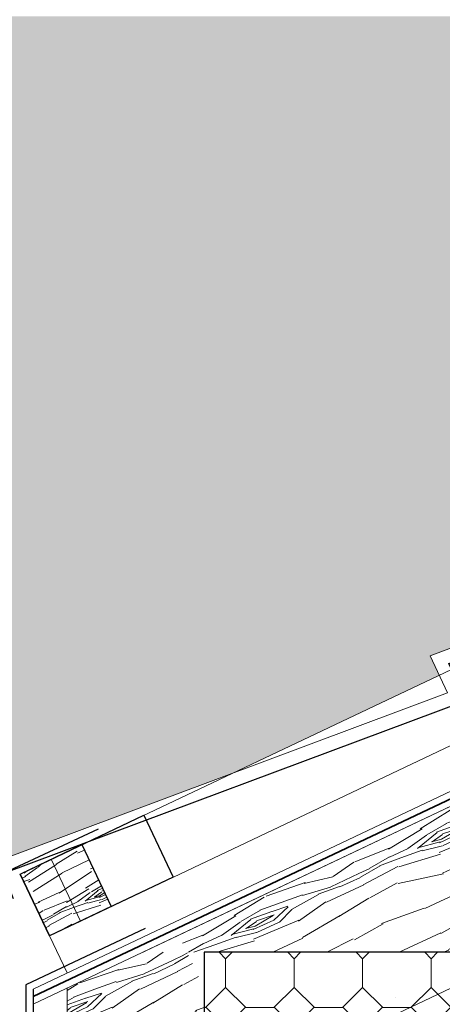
# Model space of a CAD drawing. Header units: millimetres. Extents: x -740 to 33545, y 5178 to 22494.
# Tile 217 of 250: x 12543 to 12573, y 13495 to 13567. Entities that reach past the tile are written whole.
import ezdxf
from ezdxf.lldxf.tags import DXFTag

# ---------------------------------------------------------------- set-up
doc = ezdxf.new("R2010")
doc.units = ezdxf.units.MM
doc.header["$MEASUREMENT"] = 0
for name, color, linetype, lineweight in [('A_izolacja', 252, 'Continuous', 9), ('A_l.przerywana', 252, 'ICAD_ISO03W100', 9), ('l. przekrojowa', 252, 'Continuous', 30), ('l.widokowa', 252, 'Continuous', 15), ('l.wypeĹ‚nien', 252, 'Continuous', 5), ('l.wypeĹ‚nieĹ„', 252, 'Continuous', 5), ('wymiarowanie', 252, 'Continuous', 9)]:
    doc.layers.add(name, color=color, linetype=linetype, lineweight=lineweight)
tags = doc.linetypes.add('ICAD_ISO03W100', pattern=[30, 12, -18]).pattern_tags.tags
tags[6:7] = [DXFTag(74, 4), DXFTag(75, 0), DXFTag(340, '0'), DXFTag(46, 1.0), DXFTag(50, 0.0), DXFTag(44, 0.0), DXFTag(45, 0.0)]
tags[4:5] = [DXFTag(74, 4), DXFTag(75, 0), DXFTag(340, '0'), DXFTag(46, 1.0), DXFTag(50, 0.0), DXFTag(44, 0.0), DXFTag(45, 0.0)]

msp = doc.modelspace()

# ---------------------------------------------------------------- hatches: boundary and pattern name
at = {"layer": 'l.wypeĹ‚nien'}
h = msp.add_hatch(dxfattribs=at)
h.set_pattern_fill('SPANTILE', color=256, scale=17, style=0)
h.set_pattern_definition([(274.9697, (15.64, 17), (-16.99985221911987, 204.0000178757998), [15.699024, -376.776457]), (180, (17, 1.36), (-17, -17), [1.36, -15.64]), (0, (0, 0), (17, 17), [4.760000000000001, -12.24]), (90, (4.760000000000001, 0), (-17, 17), [1.7, -15.3]), (270, (15.64, 1.7), (17, -17), [1.7, -15.3]), (0, (15.64, 0), (17, 17), [1.36, -15.64]), (0, (0, 1.36), (17, 17), [3.4, -13.6]), (85.0303, (3.4, 1.36), (16.99985221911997, 204.0000178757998), [15.699024, -376.776457]), (52.69609999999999, (3.4, 2.21), (-220.9997601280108, -289.0001826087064), [4.488136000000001, -444.32475]), (18.4349, (6.12, 5.78), (34.00000738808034, 16.99997285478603), [4.300694, -49.458015]), (341.5651, (10.2, 7.14), (-34.00000738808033, 16.99997285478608), [4.300694, -49.458015]), (307.3039, (14.28, 5.78), (220.9997601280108, -289.0001826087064), [4.488136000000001, -444.32475]), (20.2249, (6.97, 4.59), (-186.9999534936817, -68.00014170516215), [3.442245, -340.781524]), (339.7751, (10.2, 5.78), (186.9999534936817, -68.00014170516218), [3.442245, -340.781524]), (307.4054, (13.43, 4.59), (170.0001691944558, -220.9998719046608), [3.638153, -360.177725]), (52.5946, (4.760000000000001, 1.7), (-170.0001691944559, -220.9998719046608), [3.638153, -360.177725])])
h.paths.add_polyline_path([(12147.08764404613, 13567.50853257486), (12147.08764404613, 13836.32213791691), (12792.00835975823, 13836.32213791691), (12958.3028535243, 13736.63013146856), (12954.8328404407, 13734.54989081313), (12938.12942972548, 13726.38951909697), (12938.9400197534, 13725.02229223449), (12924.83609426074, 13716.56711973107), (12907.37580881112, 13708.0369804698), (12908.10780380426, 13706.53866477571), (12894.79485047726, 13698.55767274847), (12878.09143976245, 13690.39730103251), (12878.90202979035, 13689.03007417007), (12864.7981042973, 13680.57490166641), (12847.33781884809, 13672.04476240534), (12848.06981384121, 13670.54644671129), (12834.75686051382, 13662.56545468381), (12818.05344979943, 13654.40508296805), (12818.86403982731, 13653.03785610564), (12804.76011433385, 13644.58268360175), (12794.91255788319, 13639.77170681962), (12794.91255788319, 13694.75633801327), (12794.91255788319, 13749.37993865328), (12740.28895724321, 13749.37993865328), (12740.28895724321, 13694.75633801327), (12794.91255788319, 13694.75633801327), (12794.91255788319, 13639.77170681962), (12787.29982888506, 13636.05254434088), (12788.03182387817, 13634.55422864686), (12774.71887055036, 13626.57323661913), (12758.0154598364, 13618.41286490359), (12758.82604986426, 13617.04563804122), (12744.72212437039, 13608.59046553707), (12727.26183892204, 13600.06032627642), (12727.99383391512, 13598.56201058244), (12714.68088058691, 13590.58101855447), (12697.97746987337, 13582.42064683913), (12698.78805990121, 13581.05341997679), (12684.68413440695, 13572.59824747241), (12674.26603075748, 13567.50853257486), (12644.52141418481, 13567.50853257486), (12644.52141418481, 13575.35155514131), (12644.52141418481, 13590.35155514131), (12644.52141418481, 13660.5311417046), (12649.52141418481, 13660.5311417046), (12649.52141418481, 13670.78437167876), (12649.52141418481, 13741.89548278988), (12480.14141418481, 13741.89548278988), (12480.14141418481, 13670.78437167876), (12480.14141418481, 13660.5311417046), (12485.14141418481, 13660.5311417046), (12485.14141418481, 13590.35155514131), (12485.14141418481, 13575.35155514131), (12485.14141418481, 13567.50853257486)])
h.paths.add_polyline_path([(12589.86294709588, 13831.57875862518), (12589.86294709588, 13795.60931519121), (12649.86294709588, 13795.60931519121), (12649.86294709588, 13831.57875862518), (12649.86294709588, 13835.58385138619), (12589.86294709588, 13835.58385138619)], flags=16)
h.paths.add_polyline_path([(12147.08764404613, 13567.50853257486), (12485.14141418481, 13567.50853257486), (12485.14141418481, 13567.35564110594), (12505.14141418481, 13567.35564110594), (12624.52141418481, 13567.35564110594), (12644.52141418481, 13567.35564110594), (12644.52141418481, 13567.50853257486), (12674.26603075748, 13567.50853257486), (12669.01249119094, 13564.9419408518), (12668.11386350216, 13564.50292057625), (12667.22384895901, 13564.06810821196), (12667.31549562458, 13563.88051726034), (12653.21090907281, 13557.19067664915), (12635.79462400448, 13550.6892452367), (12636.46875172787, 13549.24982962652), (12621.61109087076, 13542.20280399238), (12603.40562888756, 13535.40677590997), (12603.98881497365, 13533.84451454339), (12589.80597444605, 13527.11755787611), (12572.55449090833, 13520.67764623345), (12573.22223970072, 13519.25185108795), (12558.20615624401, 13512.12968521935), (12540.16549579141, 13505.39517690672), (12147.08764404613, 13505.39517690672)])
h.paths.add_polyline_path([(12574.31314116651, 13536.40224127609), (12604.74208173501, 13542.19035497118), (12601.52820575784, 13549.08843023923), (12597.96171997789, 13556.74332654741)], flags=16)
h.paths.add_polyline_path([(12480.14141418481, 13741.89548278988), (12480.14141418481, 13670.78437167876), (12649.52141418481, 13670.78437167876), (12649.52141418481, 13741.89548278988)])
h.paths.add_polyline_path([(12594.82637325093, 13574.55162556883), (12604.52611843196, 13553.65454187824), (12638.15075749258, 13569.2620034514), (12628.45101231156, 13590.15908714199)], flags=24)
h = msp.add_hatch(dxfattribs=at)
h.set_pattern_fill('WOOD8', color=256, scale=14.99999999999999, angle=25.00000000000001, style=0)
h.set_pattern_definition([(14.69519999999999, (3686.960343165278, 12.43302985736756), (87.90695533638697, 24.44110250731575), [1.677045, -166.02804]), (25.00000000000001, (3688.582536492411, 12.85845765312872), (7.255342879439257, 19.93389073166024), [1.649999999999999, -13.34999999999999]), (43.43489999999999, (3690.077944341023, 13.55577778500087), (20.84997571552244, 26.27314570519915), [1.42302, -46.011135]), (197.8749999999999, (3691.111281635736, 14.53415094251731), (101.501585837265, 30.78032644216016), [1.209345, -119.724525]), (199.8056, (3689.960319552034, 14.16295519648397), (142.2854208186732, 49.79819162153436), [1.656809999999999, -164.0236049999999]), (219.0362, (3688.40151896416, 13.60158123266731), (-34.44459622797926, -32.61241563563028), [1.855394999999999, -59.99117999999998]), (34.46230000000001, (3688.047912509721, 12.9401717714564), (61.63383241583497, 45.29096604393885), [0.91242, -90.329025]), (18.65980000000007, (3688.800196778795, 13.45647437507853), (-115.0962102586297, -37.11954935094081), [1.35831, -134.472465]), (210.7106, (3690.087105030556, 13.89106286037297), (-116.0122611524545, -70.64809635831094), [1.507484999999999, -149.2406549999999]), (193.6901, (3688.791036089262, 13.12118929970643), (60.71773636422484, 11.7625158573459), [0.7648499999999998, -75.72043499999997]), (19.80560000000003, (3685.800220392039, 11.72654903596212), (-142.2854208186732, -49.79819162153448), [1.65681, -164.023605]), (13.69009999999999, (3687.359020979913, 12.28792299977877), (-60.71773636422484, -11.76251585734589), [1.529699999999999, -74.95558499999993]), (25.00000000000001, (3688.845268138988, 12.64995805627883), (7.255342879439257, 19.93389073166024), [1.799999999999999, -13.19999999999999]), (45.55600000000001, (3690.476622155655, 13.41067092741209), (55.29458663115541, 58.88556050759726), [1.281599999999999, -126.87846]), (28.8141, (3691.374013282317, 14.32565134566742), (183.9853135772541, 102.3445308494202), [2.254995, -223.244445]), (19.80560000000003, (3693.349813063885, 15.41248860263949), (-142.2854208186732, -49.79819162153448), [1.65681, -164.023605]), (25.00000000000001, (3694.90861365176, 15.97386256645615), (7.255342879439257, 19.93389073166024), [1.649999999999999, -13.34999999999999]), (30.19440000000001, (3682.809404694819, 10.33190877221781), (129.6069335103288, 76.98729539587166), [1.65681, -164.023605]), (19.80560000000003, (3684.241419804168, 11.16517507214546), (-142.2854208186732, -49.79819162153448), [1.65681, -164.023605]), (25.00000000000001, (3682.682619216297, 10.60380110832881), (7.255342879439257, 19.93389073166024), [0.8999999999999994, -14.09999999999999]), (30.19440000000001, (3683.49829622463, 10.98415754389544), (129.6069335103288, 76.98729539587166), [1.65681, -164.023605]), (25.00000000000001, (3684.930311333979, 11.81742384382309), (7.255342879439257, 19.93389073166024), [1.499999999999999, -13.49999999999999]), (35.30479999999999, (3686.289773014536, 12.45135123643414), (-75.22847245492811, -51.63019678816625), [1.677045, -166.02804]), (30.19440000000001, (3687.658395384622, 13.42056370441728), (129.6069335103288, 76.98729539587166), [1.65681, -164.023605]), (19.80560000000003, (3689.090410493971, 14.25383000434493), (-142.2854208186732, -49.79819162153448), [1.65681, -164.023605]), (19.80560000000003, (3690.649211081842, 14.81520396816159), (-142.2854208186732, -49.79819162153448), [1.65681, -164.023605]), (16.86989999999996, (3692.208011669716, 15.37657793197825), (-87.90696763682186, -24.4410340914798), [2.121315, -103.94469]), (25.00000000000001, (3694.238043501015, 15.99218394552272), (7.255342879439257, 19.93389073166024), [2.249999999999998, -12.74999999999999]), (12.47120000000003, (3697.49782318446, 7.581842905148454), (74.31235979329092, 18.10176025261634), [1.382925, -136.910235]), (19.28940000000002, (3698.84812417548, 7.880485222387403), (-128.690825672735, -43.45882700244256), [1.507485, -149.240655]), (33.13009999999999, (3697.49782318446, 7.581842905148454), (75.22842795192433, 51.63025018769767), [1.060665, -105.005355]), (34.46230000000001, (3698.386053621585, 8.161538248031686), (61.63383241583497, 45.29096604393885), [1.824825, -89.416605]), (25.00000000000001, (3686.296005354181, 2.854869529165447), (7.255342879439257, 19.93389073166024), [1.799999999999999, -13.19999999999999]), (15.5377, (3687.927359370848, 3.615582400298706), (-74.31235667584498, -18.10178302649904), [0.91242, -90.329025]), (226.8013999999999, (3688.80642911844, 3.859992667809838), (34.44458076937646, 32.61243909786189), [0.8077799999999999, -79.969695]), (217.9945999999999, (3688.253483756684, 3.271136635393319), (109.6730291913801, 84.24267088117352), [2.001255, -198.1237050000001]), (17.87499999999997, (3698.993231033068, 8.279163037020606), (-101.5015858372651, -30.7803264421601), [1.209344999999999, -119.7245249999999]), (32.12499999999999, (3698.993231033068, 8.279163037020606), (88.82305976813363, 57.96951333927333), [1.209344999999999, -119.724525]), (25.00000000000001, (3686.422790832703, 2.582977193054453), (7.255342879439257, 19.93389073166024), [1.199999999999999, -13.79999999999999]), (219.0362, (3687.510360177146, 3.090119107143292), (-34.44459622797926, -32.61241563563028), [1.236929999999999, -60.60965999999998]), (21.63350000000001, (3689.223428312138, 4.385455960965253), (-223.853203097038, -87.83361267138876), [2.554409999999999, -252.886395]), (22.70939999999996, (3691.597905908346, 5.32718636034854), (-332.6100520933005, -138.5480159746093), [3.753, -371.54688]), (28.1798, (3695.059952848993, 6.776058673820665), (224.7692753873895, 121.3621549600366), [2.70417, -267.712185]), (34.46230000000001, (3697.44359113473, 8.05307414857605), (61.63383241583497, 45.29096604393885), [2.737245, -88.50420000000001]), (35.30479999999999, (3686.866540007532, 1.63135401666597), (-75.22847245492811, -51.63019678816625), [1.677045, -166.02804]), (40.9454, (3688.235162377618, 2.600566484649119), (-48.03919571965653, -38.95171180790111), [2.18403, -107.01762]), (25.00000000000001, (3689.88483777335, 4.031849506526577), (7.255342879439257, 19.93389073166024), [1.949999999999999, -13.04999999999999]), (16.86989999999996, (3691.652137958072, 4.855955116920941), (-87.90696763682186, -24.4410340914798), [2.121315, -103.94469]), (28.57630000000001, (3693.68216978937, 5.471561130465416), (197.5800458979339, 108.6836036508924), [2.404679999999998, -238.0636049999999]), (16.25380000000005, (3695.793915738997, 6.621791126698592), (101.5016091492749, 30.78023941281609), [1.972935, -195.321255]), (10.96380000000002, (3697.688001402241, 7.174004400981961), (-47.12311945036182, -5.423234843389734), [1.855395, -59.99117999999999]), (25.00000000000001, (3699.509533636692, 7.526878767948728), (7.255342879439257, 19.93389073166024), [1.049999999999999, -13.94999999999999]), (199.8056, (3689.223428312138, 4.385455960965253), (142.2854208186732, 49.79819162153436), [3.313604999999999, -162.3668099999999]), (20.23640000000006, (3685.852256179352, 3.80649270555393), (-155.8800179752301, -56.13751749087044), [3.612479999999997, -177.0114449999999]), (25.00000000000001, (3689.241749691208, 5.056026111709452), (7.255342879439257, 19.93389073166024), [3.449999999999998, -11.54999999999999]), (29.08560000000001, (3692.368511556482, 6.514059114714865), (170.3907710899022, 96.00512621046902), [4.210695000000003, -206.3243250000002]), (25.00000000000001, (3696.048218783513, 8.560948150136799), (7.255342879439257, 19.93389073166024), [3.749999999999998, -11.24999999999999]), (32.12499999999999, (3687.183503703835, 0.9516231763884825), (88.82305976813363, 57.96951333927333), [3.628019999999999, -117.30585]), (31.34019999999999, (3690.256033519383, 2.880887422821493), (102.4176423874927, 64.30882589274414), [2.716619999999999, -133.114155]), (22.51040000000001, (3692.576279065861, 4.293849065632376), (-305.4209498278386, -125.8691633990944), [3.453255, -341.8726799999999]), (18.48020000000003, (3695.766433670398, 5.615935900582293), (-372.4778528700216, -124.0372767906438), [5.284169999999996, -523.1332799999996]), (28.0128, (3683.062975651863, 9.78812409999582), (238.3638027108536, 127.7016033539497), [2.853945, -282.5405250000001]), (16.86989999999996, (3685.582560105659, 11.12853231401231), (-87.90696763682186, -24.4410340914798), [3.181979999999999, -102.88404]), (22.61410000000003, (3688.627607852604, 12.05194133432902), (-319.0153583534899, -132.2089210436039), [3.60312, -356.70924]), (35.61970000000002, (3691.9537086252, 13.43742090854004), (-136.86216407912, -96.92134657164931), [2.44182, -241.74048]), (25.00000000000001, (3693.938669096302, 14.85954324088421), (7.255342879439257, 19.93389073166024), [2.999999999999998, -11.99999999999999]), (21.82020000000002, (3682.302262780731, 11.41947811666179), (-237.4477096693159, -94.17316490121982), [2.70417, -267.7121849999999]), (31.009, (3684.81268654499, 12.42460125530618), (-129.6068950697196, -76.987345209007), [2.86575, -283.708845]), (31.7098, (3687.268878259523, 13.90095563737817), (-116.0123296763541, -70.64800528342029), [2.56758, -254.19105]), (19.28940000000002, (3689.453177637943, 15.25052454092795), (-128.690825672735, -43.45882700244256), [3.01497, -147.73317]), (12.9052, (3692.298886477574, 16.24648699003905), (-135.0301227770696, -29.86413131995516), [2.14767, -212.619645]), (34.46230000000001, (3694.392311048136, 16.72614683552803), (61.63383241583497, 45.29096604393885), [1.824825, -89.416605]), (28.8141, (3683.506724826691, 8.836500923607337), (183.9853135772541, 102.3445308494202), [2.254995, -223.244445]), (12.19569999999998, (3685.482524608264, 9.923338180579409), (-195.7478578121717, -41.62659654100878), [3.384150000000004, -335.0312700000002]), (25.00000000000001, (3688.79030400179, 10.63824760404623), (7.255342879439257, 19.93389073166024), [3.749999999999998, -11.24999999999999]), (30.44029999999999, (3692.188958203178, 12.22306608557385), (-143.2015572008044, -83.32654185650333), [3.164250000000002, -313.2610950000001]), (31.7098, (3694.917042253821, 13.82620594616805), (-116.0123296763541, -70.64800528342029), [2.56758, -254.19105]), (25.00000000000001, (3681.858513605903, 12.37110129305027), (7.255342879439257, 19.93389073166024), [2.549999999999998, -12.44999999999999]), (33.13009999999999, (3684.169598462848, 13.44877786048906), (75.22842795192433, 51.63025018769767), [4.242645, -101.823375]), (22.61410000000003, (3687.722520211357, 15.76755923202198), (-319.0153583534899, -132.2089210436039), [3.60312, -356.70924]), (19.47250000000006, (3691.048620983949, 17.153038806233), (298.1654314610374, 105.9357284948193), [4.67172, -462.500625]), (31.84280000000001, (3687.627252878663, 0), (-218.4298785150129, -134.9569950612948), [3.77691, -373.913445]), (25.00000000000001, (3690.835728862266, 1.992656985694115), (7.255342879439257, 19.93389073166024), [4.199999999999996, -10.79999999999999]), (21.34780000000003, (3694.642221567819, 3.767653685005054), (-434.1116011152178, -169.3284367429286), [7.064340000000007, -699.3703650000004]), (25.00000000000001, (3685.408507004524, 4.758115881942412), (7.255342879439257, 19.93389073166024), [3.599999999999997, -11.39999999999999]), (29.7636, (3688.671215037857, 6.279541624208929), (143.2015774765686, 83.3265208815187), [3.61248, -177.011445]), (23.15239999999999, (3691.807137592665, 8.072859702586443), (-414.1777485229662, -176.5836808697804), [4.652414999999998, -460.5894599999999]), (22.27370000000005, (3696.084861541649, 9.902088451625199), (-278.2315888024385, -113.1909177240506), [3.15357, -312.20337]), (19.80560000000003, (3684.394223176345, 6.933254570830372), (-142.2854208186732, -49.79819162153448), [3.313605, -162.36681]), (25.00000000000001, (3687.51182435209, 8.056002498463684), (7.255342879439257, 19.93389073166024), [4.799999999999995, -10.19999999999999]), (26.9092, (3691.862101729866, 10.08457015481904), (387.9044465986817, 197.4338840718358), [4.502505, -445.747425]), (28.57630000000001, (3695.87709403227, 12.12229850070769), (197.5800458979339, 108.6836036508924), [2.404679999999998, -238.0636049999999])])
h.paths.add_polyline_path([(12614.39411703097, 13515.56311260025), (12609.73415461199, 13513.41516117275), (12603.91520834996, 13513.41516117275), (12603.91520834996, 13510.73299063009), (12586.05474323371, 13502.50043249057), (12575.80151325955, 13502.50043249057), (12575.80151325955, 13499.02756427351), (12566.05474323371, 13499.02756427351), (12556.05474323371, 13499.02756427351), (12554.81461587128, 13499.02756427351), (12554.21823715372, 13500.27718162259), (12609.28239297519, 13526.39424818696)])
h.paths.add_polyline_path([(12551.58359500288, 13499.02756427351), (12554.81461587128, 13499.02756427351), (12556.05474323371, 13496.42907337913), (12556.05474323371, 13487.86687621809), (12552.86480759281, 13486.35388178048), (12546.05474323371, 13486.35388178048), (12546.05474323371, 13495.21945983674), (12546.05474323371, 13496.40521607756)])
h = msp.add_hatch(dxfattribs=at)
h.set_pattern_fill('WOOD8', color=256, scale=9.999999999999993, angle=25.37510224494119, style=0)
h.set_pattern_definition([(15.07030224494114, (10221.99411478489, -2829.518086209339), (58.49670824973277, 16.67738744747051), [1.11803, -110.68536]), (25.37510224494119, (10223.07369705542, -2829.22739372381), (4.749790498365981, 13.32064150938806), [1.099999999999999, -8.899999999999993]), (43.81000224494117, (10224.06757081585, -2828.755996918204), (13.78501727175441, 17.60605445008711), [0.94868, -30.67409]), (198.2501022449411, (10224.75217749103, -2828.099252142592), (67.53193360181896, 20.96277968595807), [0.8062300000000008, -79.81635000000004]), (200.1807022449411, (10223.98650595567, -2828.351734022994), (94.63757113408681, 33.81908506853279), [1.10454, -109.34907]), (219.4113022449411, (10222.94977794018, -2828.732778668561), (-22.82023576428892, -21.89147730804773), [1.23693, -39.99411999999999]), (34.83740224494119, (10222.71693206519, -2829.175252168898), (40.89066947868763, 30.46233003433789), [0.6082799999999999, -60.21934999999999]), (19.03490224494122, (10223.21619077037, -2828.827774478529), (-76.56715490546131, -25.2481712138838), [0.9055399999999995, -89.64830999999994]), (211.0857022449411, (10224.07221446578, -2828.532438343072), (-77.03150768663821, -47.60405496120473), [1.004990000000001, -99.49377000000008]), (194.0652022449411, (10223.21154712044, -2829.051333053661), (40.42628617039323, 8.1065106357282), [0.5098999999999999, -50.48028999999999]), (20.18070224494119, (10221.22379959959, -2829.994126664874), (-94.6375711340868, -33.81908506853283), [1.104539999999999, -109.34907]), (14.06520224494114, (10222.26052761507, -2829.613082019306), (-40.42628617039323, -8.106510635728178), [1.019799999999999, -49.97038999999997]), (25.37510224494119, (10223.24975772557, -2829.365243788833), (4.749790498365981, 13.32064150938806), [1.199999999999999, -8.799999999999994]), (45.93110224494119, (10224.33398364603, -2828.850992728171), (36.60526283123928, 39.49753126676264), [0.8544, -84.58564000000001]), (29.18920224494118, (10224.92823816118, -2828.237102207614), (122.2075663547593, 69.031225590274), [1.50333, -148.82963]), (20.18070224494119, (10226.24066630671, -2827.503936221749), (-94.6375711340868, -33.81908506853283), [1.104539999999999, -109.34907]), (25.37510224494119, (10227.27739432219, -2827.122891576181), (4.749790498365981, 13.32064150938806), [1.099999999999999, -8.899999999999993]), (30.56950224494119, (10219.23605207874, -2830.936920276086), (86.06676105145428, 51.88943078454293), [1.104539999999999, -109.3490699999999]), (20.18070224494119, (10220.18707158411, -2830.375171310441), (-94.6375711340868, -33.81908506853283), [1.104539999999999, -109.34907]), (25.37510224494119, (10219.15034356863, -2830.756215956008), (4.749790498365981, 13.32064150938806), [0.5999999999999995, -9.399999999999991]), (30.56950224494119, (10219.69245652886, -2830.499090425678), (86.06676105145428, 51.88943078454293), [1.104539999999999, -109.3490699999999]), (25.37510224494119, (10220.64347603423, -2829.937341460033), (4.749790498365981, 13.32064150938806), [0.9999999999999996, -8.999999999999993]), (35.67990224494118, (10221.54699763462, -2829.508798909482), (-49.92590115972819, -34.74772685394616), [1.11803, -110.68536]), (30.56950224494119, (10222.45516288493, -2828.856697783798), (86.06676105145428, 51.88943078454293), [1.104539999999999, -109.3490699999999]), (20.18070224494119, (10223.40618239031, -2828.294948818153), (-94.6375711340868, -33.81908506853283), [1.104539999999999, -109.34907]), (20.18070224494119, (10224.44291040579, -2827.913904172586), (-94.6375711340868, -33.81908506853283), [1.104539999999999, -109.34907]), (17.24500224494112, (10225.47963842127, -2827.532859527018), (-58.49671674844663, -16.67734189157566), [1.41421, -69.29646000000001]), (25.37510224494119, (10226.83027717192, -2827.113604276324), (4.749790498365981, 13.32064150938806), [1.499999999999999, -8.499999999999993]), (12.84630224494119, (10229.04012383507, -2832.706150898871), (49.46150671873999, 12.39191648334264), [0.92195, -91.27348999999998]), (19.66450224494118, (10229.93900178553, -2832.501166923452), (-85.6023699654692, -29.53359919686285), [1.004990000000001, -99.49377000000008]), (33.50520224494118, (10229.04012383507, -2832.706150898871), (49.92587125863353, 34.74776225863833), [0.7071099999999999, -70.00357]), (34.83740224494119, (10229.62973470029, -2832.315818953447), (40.89066947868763, 30.46233003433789), [1.21655, -59.61106999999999]), (25.37510224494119, (10221.59303610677, -2835.906289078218), (4.749790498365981, 13.32064150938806), [1.199999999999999, -8.799999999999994]), (15.91280224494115, (10222.67726202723, -2835.392038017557), (-49.46150454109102, -12.39193165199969), [0.60828, -60.21935]), (227.1765022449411, (10223.26222924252, -2835.225264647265), (22.8202253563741, 21.89149288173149), [0.53852, -53.31313]), (218.3697022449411, (10222.89617695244, -2835.620240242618), (72.74611034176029, 56.63924296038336), [1.33417, -132.08247]), (18.25010224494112, (10230.0339975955, -2832.234754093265), (-67.53193360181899, -20.962779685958), [0.80623, -79.81635]), (32.50010224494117, (10230.0339975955, -2832.234754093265), (58.96109731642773, 39.03318064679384), [0.80623, -79.81635]), (25.37510224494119, (10221.67874461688, -2836.086993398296), (4.749790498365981, 13.32064150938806), [0.7999999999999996, -9.199999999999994]), (219.4113022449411, (10222.40156189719, -2835.744159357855), (-22.82023576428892, -21.89147730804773), [0.8246199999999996, -40.40643999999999]), (22.00860224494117, (10223.53792937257, -2834.873143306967), (-148.8489224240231, -59.53149012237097), [1.702939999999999, -168.5909299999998]), (23.08450224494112, (10225.11677034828, -2834.234973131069), (-221.1305925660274, -93.81503505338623), [2.502000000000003, -247.6979200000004]), (28.55490224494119, (10227.4184286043, -2833.25396891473), (149.3132894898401, 81.88737081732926), [1.80278, -178.47479]), (34.83740224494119, (10229.00191322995, -2832.3922401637), (40.89066947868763, 30.46233003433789), [1.82483, -59.0028]), (35.67990224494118, (10221.97872440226, -2836.719458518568), (-49.92590115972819, -34.74772685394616), [1.11803, -110.68536]), (41.32050224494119, (10222.88688965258, -2836.067357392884), (-31.8554401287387, -26.17691756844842), [1.456019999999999, -71.3450799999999]), (25.37510224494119, (10223.9804028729, -2835.105989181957), (4.749790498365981, 13.32064150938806), [1.299999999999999, -8.699999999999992]), (17.24500224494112, (10225.15498095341, -2834.54888386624), (-58.49671674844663, -16.67734189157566), [1.41421, -69.29646000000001]), (28.95140224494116, (10226.50561970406, -2834.129628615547), (131.2428602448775, 73.3165175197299), [1.60312, -158.70907]), (16.62890224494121, (10227.90840000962, -2833.353608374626), (67.53194952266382, 20.96272176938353), [1.31529, -130.21417]), (11.33890224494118, (10229.16868660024, -2832.977207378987), (-31.39107012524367, -3.821080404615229), [1.23693, -39.99412]), (25.37510224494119, (10230.38147528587, -2832.734012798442), (4.749790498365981, 13.32064150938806), [0.6999999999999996, -9.299999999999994]), (200.1807022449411, (10223.53792937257, -2834.873143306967), (94.63757113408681, 33.81908506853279), [2.209070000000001, -108.24454]), (20.61150224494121, (10221.29305632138, -2835.273823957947), (-103.6727738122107, -38.10454511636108), [2.40832, -118.00763]), (25.37510224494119, (10223.54721667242, -2834.426026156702), (4.749790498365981, 13.32064150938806), [2.299999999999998, -7.699999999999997]), (29.46070224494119, (10225.62531635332, -2833.440378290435), (113.1724004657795, 64.74571326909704), [2.807129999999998, -137.5495499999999]), (25.37510224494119, (10228.06946832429, -2832.059754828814), (4.749790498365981, 13.32064150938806), [2.499999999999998, -7.499999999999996]), (32.50010224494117, (10222.19299567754, -2837.171219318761), (58.96109731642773, 39.03318064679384), [2.41868, -78.2039]), (31.71530224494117, (10224.2328847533, -2835.871660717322), (67.99629036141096, 43.31863175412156), [1.81108, -88.74277000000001]), (22.88550224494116, (10225.77351512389, -2834.919579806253), (-203.0602494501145, -85.2439814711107), [2.30217, -227.91512]), (18.85530224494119, (10227.89446905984, -2834.024284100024), (-247.7718886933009, -84.31541852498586), [3.52278, -348.7555199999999]), (28.38790224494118, (10219.40746909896, -2831.298328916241), (158.3484450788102, 86.17291224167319), [1.90263, -188.36035]), (17.24500224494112, (10221.08130588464, -2830.393745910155), (-58.49671674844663, -16.67734189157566), [2.12132, -68.58936000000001]), (22.98920224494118, (10223.10726401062, -2829.764863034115), (-212.0953244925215, -89.52972853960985), [2.402079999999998, -237.8061599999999]), (35.99480224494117, (10225.3185701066, -2828.82671307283), (-90.81647597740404, -65.21017876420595), [1.62788, -161.16032]), (25.37510224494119, (10226.63564190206, -2827.869988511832), (4.749790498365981, 13.32064150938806), [1.999999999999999, -7.999999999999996]), (22.19530224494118, (10218.8932180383, -2830.214102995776), (-157.8840637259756, -63.8171006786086), [1.802779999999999, -178.4747899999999]), (31.38410224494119, (10220.56241117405, -2829.533078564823), (-86.06673520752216, -51.88946382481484), [1.910499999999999, -189.1392299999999]), (32.08490224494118, (10222.19339370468, -2828.538143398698), (-77.03155376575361, -47.60399454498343), [1.711720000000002, -169.4607000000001]), (19.66450224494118, (10223.64367191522, -2827.628916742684), (-85.6023699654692, -29.53359919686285), [2.009980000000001, -98.48878000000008]), (13.28030224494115, (10225.53642362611, -2826.952535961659), (-89.88781126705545, -20.49833071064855), [1.431779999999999, -141.7464299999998]), (34.83740224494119, (10226.92991663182, -2826.623632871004), (40.89066947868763, 30.46233003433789), [1.21655, -59.61106999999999]), (29.18920224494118, (10219.70744888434, -2831.930794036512), (122.2075663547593, 69.031225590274), [1.50333, -148.82963]), (12.57080224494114, (10221.01987702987, -2831.197628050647), (-130.314096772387, -28.60480758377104), [2.2561, -223.35418]), (25.37510224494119, (10223.221895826, -2830.706595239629), (4.749790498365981, 13.32064150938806), [2.499999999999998, -7.499999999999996]), (30.81540224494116, (10225.48069982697, -2829.635238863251), (-95.10198176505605, -56.17483801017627), [2.109499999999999, -208.8407299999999]), (32.08490224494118, (10227.29238667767, -2828.554595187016), (-77.03155376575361, -47.60399454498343), [1.711720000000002, -169.4607000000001]), (25.37510224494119, (10218.59323825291, -2829.581637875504), (4.749790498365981, 13.32064150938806), [1.699999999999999, -8.299999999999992]), (33.50520224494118, (10220.12922497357, -2828.853115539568), (49.92587125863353, 34.74776225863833), [2.82843, -67.88225]), (22.98920224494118, (10222.48766843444, -2827.291787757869), (-212.0953244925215, -89.52972853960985), [2.402079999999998, -237.8061599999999]), (19.84760224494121, (10224.69897453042, -2826.353637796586), (198.3103399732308, 71.92364307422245), [3.114479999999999, -308.3337499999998]), (32.21790224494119, (10222.49297546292, -2837.803684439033), (-145.0277810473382, -90.92273514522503), [2.51794, -249.2756299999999]), (25.37510224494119, (10224.62321669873, -2836.461271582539), (4.749790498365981, 13.32064150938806), [2.799999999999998, -7.199999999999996]), (21.72290224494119, (10227.15307717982, -2835.261352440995), (-288.6625012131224, -114.7778774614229), [4.70956, -466.24691]), (25.37510224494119, (10220.99307653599, -2834.641358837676), (4.749790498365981, 13.32064150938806), [2.399999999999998, -7.599999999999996]), (30.13870224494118, (10223.16152837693, -2833.612856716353), (95.10199537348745, 56.17482411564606), [2.408319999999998, -118.0076299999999]), (23.52750224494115, (10225.24427170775, -2832.403650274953), (-275.3418855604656, -119.5276022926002), [3.101610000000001, -307.0596400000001]), (22.6488022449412, (10228.088042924, -2831.165520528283), (-184.989731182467, -76.67333135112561), [2.10238, -208.13558]), (20.18070224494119, (10220.30740845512, -2833.195724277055), (-94.6375711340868, -33.81908506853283), [2.209069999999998, -108.2445399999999]), (25.37510224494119, (10222.38086448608, -2832.43363498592), (4.749790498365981, 13.32064150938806), [3.199999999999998, -6.799999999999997]), (27.28430224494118, (10225.27213360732, -2831.062298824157), (257.7357259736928, 133.312770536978), [3.00167, -297.16495]), (28.95140224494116, (10227.93984415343, -2829.686319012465), (131.2428602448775, 73.3165175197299), [1.60312, -158.70907])])
h.paths.add_polyline_path([(12549.286723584, 13502.36527403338), (12544.76911558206, 13500.22256128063), (12542.6264028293, 13504.74016928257), (12547.14401083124, 13506.88288203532)])
at = {"layer": 'l.wypeĹ‚nieĹ„'}
h = msp.add_hatch(dxfattribs=at)
h.set_pattern_fill('OCTAGON', color=256, scale=5, angle=7.016709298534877e-15, style=0)
h.set_pattern_definition([(315.0000000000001, (3687.627252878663, 1.45), (5.000001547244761, -1.110223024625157e-15), [2.05061, -5.020460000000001]), (7.016709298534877e-15, (3689.077252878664, 0), (5, 5), [2.1, -2.9]), (45.00000000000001, (3691.177252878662, 0), (5.551115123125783e-16, 5.000001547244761), [2.05061, -5.02046]), (135, (3692.627252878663, 3.55), (-5.000001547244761, 5.551115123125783e-16), [2.05061, -5.02046]), (225, (3689.077252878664, 5), (-1.110223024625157e-15, -5.000001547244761), [2.050610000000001, -5.020460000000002]), (270, (3687.627252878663, 3.55), (4.999999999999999, -5.000000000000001), [2.1, -2.9])])
h.paths.add_polyline_path([(12575.80151325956, 13483.69164696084), (12580.92812824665, 13483.69164696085), (12580.92812824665, 13476.08441181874), (12586.05474323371, 13476.08441181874), (12586.05474323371, 13372.08441181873), (12566.05474323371, 13372.08441181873), (12566.05474323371, 13461.85388178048), (12561.05474323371, 13461.85388178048), (12561.05474323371, 13471.85388178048), (12556.05474323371, 13471.85388178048), (12556.05474323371, 13483.85388178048), (12556.05474323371, 13487.86687621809), (12575.80151325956, 13497.23281853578)])
h.paths.add_polyline_path([(12556.05474323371, 13499.02756427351), (12566.05474323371, 13499.02756427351), (12566.05474323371, 13492.60990118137), (12556.05474323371, 13487.86687621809)])
h.paths.add_polyline_path([(12575.80151325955, 13497.23281853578), (12575.80151325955, 13499.02756427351), (12566.05474323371, 13499.02756427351), (12566.05474323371, 13492.60990118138)])

# ---------------------------------------------------------------- linework, layer by layer
at = {"linetype": 'Continuous', "lineweight": 5}
msp.add_lwpolyline([(12551.33302900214, 13498.90872019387), (12678.49918767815, 13559.22394670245), (12678.49918767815, 13559.22394670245)], dxfattribs=at)
msp.add_lwpolyline([(12570.01339956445, 13495.72007073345), (12570.01339956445, 13495.72007073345)], close=True, dxfattribs=at)
msp.add_lwpolyline([(12570.01339956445, 13495.72007073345), (12570.01339956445, 13495.72007073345)], close=True, dxfattribs=at)
at = {"layer": 'A_izolacja'}
msp.add_line((12543.58532247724, 13496.34074405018), (12684.67568620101, 13563.26025577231), dxfattribs=at)
at = {"layer": 'A_izolacja', "linetype": 'ICAD_ISO03W100', "lineweight": 35, "ltscale": 0.2}
msp.add_line((12543.5839801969, 13495.78671720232), (12684.88995747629, 13562.80849497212), dxfattribs=at)
at = {"layer": 'A_izolacja', "lineweight": 30}
for points in [[(12575.80151325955, 13499.02756427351), (12556.05474323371, 13499.02756427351)], [(12556.05474323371, 13499.02756427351), (12556.05474323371, 13483.85388178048)]]:
    msp.add_lwpolyline(points, dxfattribs=at)
at = {"layer": 'A_l.przerywana', "ltscale": 0.3}
msp.add_line((12544.45069223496, 13505.60543430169), (12680.80804281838, 13570.2800660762), dxfattribs=at)
at = {"layer": 'l. przekrojowa'}
for p, q in [((12542.6264028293, 13504.74016928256), (12551.66161883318, 13509.02559478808)), ((12551.66161883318, 13509.02559478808), (12553.80433158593, 13504.50798678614)), ((12542.6264028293, 13504.74016928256), (12544.76911558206, 13500.22256128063)), ((12553.80433158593, 13504.50798678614), (12544.76911558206, 13500.22256128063))]:
    msp.add_line(p, q, dxfattribs=at)
for points in [[(12548.33030692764, 13508.0111882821), (12541.79735271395, 13504.97015085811), (12539.54767224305, 13498.57267643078), (12540.63013609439, 13499.36455579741)], [(12542.6264028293, 13504.74016928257), (12547.14401083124, 13506.88288203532), (12549.286723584, 13502.36527403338), (12544.76911558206, 13500.22256128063), (12542.6264028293, 13504.74016928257)], [(12551.74896303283, 13500.76616934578), (12543.05474323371, 13496.64247919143), (12543.05474323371, 13480.17650783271)], [(12543.58532247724, 13496.34074405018), (12543.55474323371, 13483.85388178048), (12556.05474323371, 13483.85388178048)]]:
    msp.add_lwpolyline(points, dxfattribs=at)
at = {"layer": 'l.widokowa'}
for p, q in [((12546.59340498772, 13501.08782629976), (12683.39005854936, 13565.97082057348)), ((12543.58263791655, 13495.23269035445), (12609.73415461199, 13526.60851985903)), ((12552.86480759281, 13486.35388178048), (12614.8766652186, 13515.76626065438)), ((12546.05474323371, 13497.51199647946), (12544.76911558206, 13500.22256128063))]:
    msp.add_line(p, q, dxfattribs=at)
at = {"layer": 'l.widokowa', "lineweight": 30}
msp.add_lwpolyline([(12542.14965451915, 13502.9393373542), (12541.45207228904, 13504.80804752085), (12575.19229064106, 13517.40313967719), (12573.91991498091, 13520.11995034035), (12606.93638910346, 13532.44487159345), (12605.66401344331, 13535.16168225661)], dxfattribs=at)
at = {"layer": 'l.widokowa'}
for points in [[(12541.2128015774, 13502.58961379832), (12540.16549579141, 13505.39517690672), (12573.82686656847, 13517.96083557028), (12572.55449090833, 13520.67764623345), (12605.57096503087, 13533.00256748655), (12604.75840988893, 13534.73755703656)], [(12546.05474323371, 13496.40521607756), (12546.05474323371, 13486.35388178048), (12556.05474323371, 13486.35388178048)]]:
    msp.add_lwpolyline(points, dxfattribs=at)
at = {"layer": 'l.widokowa', "linetype": 'Continuous', "lineweight": 5}
msp.add_lwpolyline([(12578.5203850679, 13499.02756427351), (12565.87903263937, 13499.02756427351), (12565.87903263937, 13499.02756427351)], dxfattribs=at)
at = {"layer": 'wymiarowanie'}
msp.add_line((12544.88520683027, 13505.81152565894), (12547.02791958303, 13501.293917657), dxfattribs=at)

doc.saveas('drawing.dxf')
